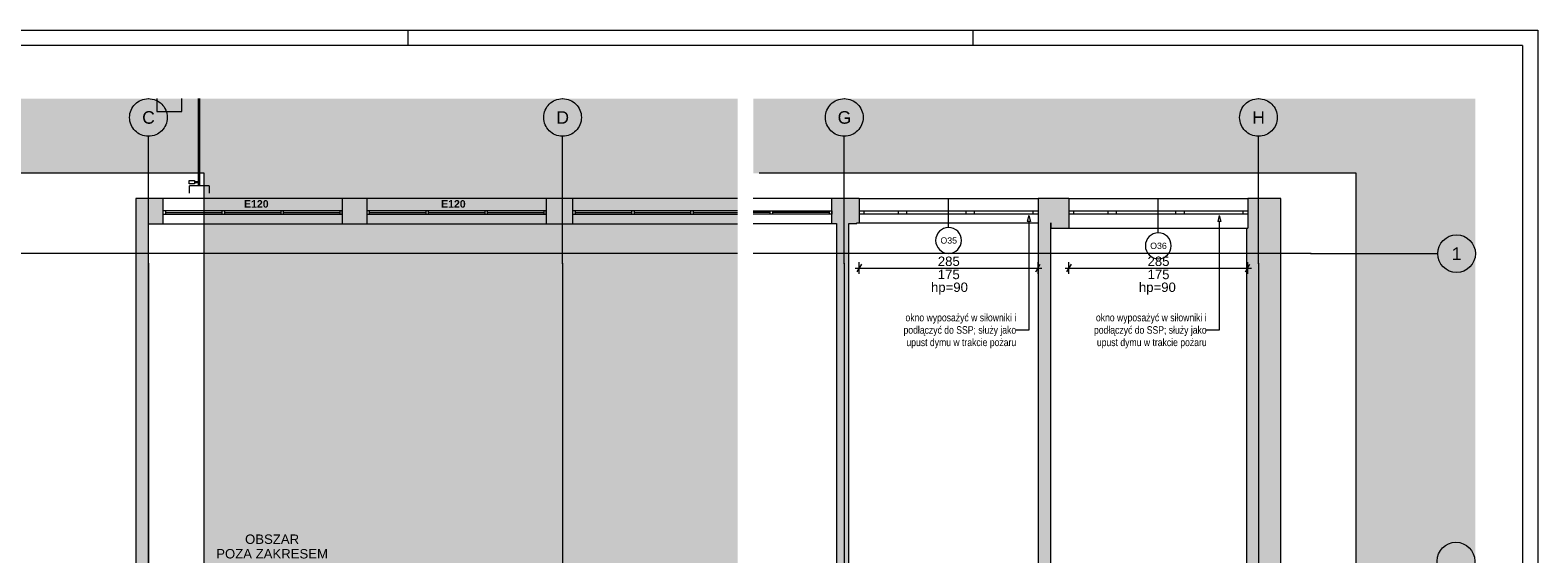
# Paper-space layout 'A-37 RZUT - PIĘTRO 7' of a CAD drawing. Header units: millimetres. Extents: x 0 to 800, y 0 to 500.
# Tile 14 of 14: x 319 to 800, y 333 to 500. Entities that reach past the tile are written whole.
import ezdxf
from ezdxf.xclip import XClip

# ---------------------------------------------------------------- set-up
doc = ezdxf.new("R2010")
doc.units = ezdxf.units.MM
doc.header["$MEASUREMENT"] = 0
doc.header["$XCLIPFRAME"] = 0
doc.linetypes.add('DASHDOTX2', pattern=[1000, 500, -250, 0, -250])
doc.linetypes.add('PRZERYWANA_DU_A', pattern=[550, 350, -200])
for name, color, linetype, lineweight in [('0_Nr_pióra__2', 8, 'Continuous', 13), ('A_Arkusz_Nr_pióra__1', 7, 'Continuous', 20), ('A_podkład_Nr_pióra__2', 8, 'Continuous', 13), ('A_wymiary_Nr_pióra__1', 7, 'Continuous', 20), ('A_wymiary_Nr_pióra__2', 8, 'Continuous', 13), ('A_ściany_Nr_pióra__1', 7, 'Continuous', 20), ('Okna Archicada_Nr_pióra__3', 252, 'Continuous', 13), ('Znaczniki okien Archicada_Nr_pióra__3', 252, 'Continuous', 13)]:
    doc.layers.add(name, color=color, linetype=linetype, lineweight=lineweight)
for name, color, linetype, lineweight, true_color in [('A_Arkusz_Nr_pióra__237', 7, 'Continuous', 5, 0x343434), ('A_opis_Nr_pióra__255', 7, 'Continuous', 15, 0x242424), ('A_opis_Nr_pióra__7', 7, 'Continuous', 18, 0x171717), ('A_opis_Nr_pióra__8', 7, 'Continuous', 13, 0x4c4c4c), ('A_osie_Nr_pióra__16', 7, 'Continuous', 5, 0x0f0f0f), ('A_osie_Nr_pióra__76', 7, 'Continuous', 5, 0x2d2d2d), ('A_ppoż proj_Nr_pióra__8', 7, 'Continuous', 13, 0x4c4c4c), ('A_ściany_Nr_pióra__19', 7, 'Continuous', 5, 0x191919), ('Okna Archicada_Nr_pióra__19', 7, 'Continuous', 5, 0x191919)]:
    doc.layers.add(name, color=color, linetype=linetype, lineweight=lineweight, true_color=true_color)
doc.layers.add('A_podrys', color=7, linetype='Continuous')
doc.layers.add('A_ściany', color=7, linetype='Continuous')
doc.styles.add('STYL_AUTOMATYCZNY_1', font='arial.ttf')
doc.styles.add('STYL_AUTOMATYCZNY_2', font='ARIALN.TTF')
doc.styles.add('STYL_AUTOMATYCZNY_3', font='arial.ttf')
doc.styles.add('STYL_AUTOMATYCZNY_5', font='arial.ttf')

# ---------------------------------------------------------------- blocks, each defined once
blk = doc.blocks.new('Rysunek_1_1', base_point=(-3193.41, -631.4))
at = {"linetype": 'Continuous', "lineweight": 0, "true_color": 0x484848}
blk.add_hatch(color=251, dxfattribs=at).paths.add_polyline_path([(44.07, 126.75), (60.84, 126.75), (60.84, 454.37), (374.97, 454.37), (374.97, 316.75), (544.97, 316.75), (544.97, 478.17), (44.07, 478.17)])
at = {"layer": 'A_ściany', "linetype": 'Continuous', "lineweight": 0, "true_color": 0x000000}
for points in [[(357.17, 312.57), (357.17, 438.27), (353.18, 446.37), (353.18, 308.51)], [(361.78, 438.27), (361.78, 446.37), (353.18, 446.37), (357.17, 438.27)], [(426.78, 438.27), (426.78, 446.37), (418.98, 446.37), (418.98, 438.27)], [(492.38, 438.27), (492.38, 446.37), (483.98, 446.37), (483.98, 438.27)]]:
    blk.add_hatch(color=18, dxfattribs=at).paths.add_polyline_path(points)
at = {"layer": '0_Nr_pióra__2', "color": 8, "linetype": 'PRZERYWANA_DU_A', "lineweight": 13, "ltscale": 2, "flags": 128}
blk.add_lwpolyline([(544.97, 316.75), (374.97, 316.75), (374.97, 454.37), (60.84, 454.37), (60.84, 126.75)], dxfattribs=at)
at = {"layer": 'A_osie_Nr_pióra__16', "color": 250, "linetype": 'DASHDOTX2', "lineweight": 5, "ltscale": 2, "true_color": 0x0f0f0f}
for p, q in [((357.18, 425.66), (357.18, 466.17)), ((489.18, 425.66), (489.18, 466.17)), ((544.97, 428.75), (96.57, 428.75)), ((357.18, 425.66), (357.18, 126.75)), ((489.18, 425.66), (489.18, 126.75))]:
    blk.add_line(p, q, dxfattribs=at)
for p in [(357.18, 425.66), (357.18, 425.66), (489.18, 425.66), (489.18, 425.66)]:
    blk.add_point(p, dxfattribs=at)
at = {"layer": 'A_osie_Nr_pióra__76', "color": 250, "linetype": 'Continuous', "lineweight": 5, "ltscale": 2, "true_color": 0x2d2d2d}
for centre in [(357.18, 472.17), (489.18, 472.17)]:
    blk.add_circle(centre, 6, dxfattribs=at)
at = {"layer": 'A_podkład_Nr_pióra__2', "color": 8, "linetype": 'Continuous', "lineweight": 13, "ltscale": 2}
for p, q in [((359.86, 478.17), (359.86, 474.11)), ((367.86, 474.11), (367.86, 478.17)), ((373.05, 478.17), (373.05, 450.41)), ((373.56, 450.41), (373.56, 478.17)), ((359.86, 474.11), (367.86, 474.11)), ((370.17, 451.02), (370.17, 452.05)), ((370.17, 452.05), (371.82, 452.05)), ((371.82, 452.05), (371.82, 451.02)), ((371.82, 451.74), (373.05, 451.74)), ((373.46, 452.05), (373.05, 452.05)), ((373.46, 451.02), (373.46, 452.05)), ((371.82, 451.02), (370.17, 451.02)), ((370.26, 448.01), (370.26, 450.41)), ((376.56, 450.41), (370.26, 450.41)), ((373.05, 451.33), (371.82, 451.33)), ((373.05, 451.02), (373.46, 451.02)), ((376.56, 450.41), (376.56, 448.01))]:
    blk.add_line(p, q, dxfattribs=at)
at = {"layer": 'A_ściany_Nr_pióra__1', "color": 7, "linetype": 'Continuous', "lineweight": 20, "ltscale": 2}
for p, q in [((361.78, 446.37), (361.78, 438.27)), ((418.98, 446.37), (418.98, 438.27)), ((426.78, 446.37), (426.78, 438.27)), ((483.98, 446.37), (483.98, 438.27)), ((492.38, 446.37), (492.38, 438.27))]:
    blk.add_line(p, q, dxfattribs=at)
at = {"layer": 'A_ściany_Nr_pióra__1', "color": 7, "linetype": 'Continuous', "lineweight": 20, "ltscale": 2, "flags": 128}
for points in [[(353.18, 446.37), (353.18, 308.51)], [(361.78, 446.37), (353.18, 446.37)], [(426.78, 446.37), (418.98, 446.37)], [(492.38, 446.37), (483.98, 446.37)], [(357.17, 312.57), (357.17, 438.27)], [(357.17, 438.27), (361.78, 438.27)], [(418.98, 438.27), (426.78, 438.27)], [(483.98, 438.27), (492.38, 438.27)]]:
    blk.add_lwpolyline(points, dxfattribs=at)
at = {"layer": 'A_ściany_Nr_pióra__19', "color": 250, "linetype": 'Continuous', "lineweight": 5, "ltscale": 2, "true_color": 0x191919}
for p, q in [((418.98, 446.37), (361.78, 446.37)), ((483.98, 446.37), (426.78, 446.37)), ((544.97, 446.37), (492.38, 446.37)), ((361.78, 438.27), (418.98, 438.27)), ((426.78, 438.27), (483.98, 438.27)), ((492.38, 438.27), (544.97, 438.27))]:
    blk.add_line(p, q, dxfattribs=at)
at = {"layer": 'Okna Archicada_Nr_pióra__19', "color": 250, "linetype": 'Continuous', "lineweight": 5, "ltscale": 2, "true_color": 0x191919}
for p, q in [((418.98, 442.37), (361.78, 442.37)), ((361.78, 442.37), (361.78, 441.37)), ((362.58, 442.37), (362.58, 441.37)), ((380.58, 442.37), (380.58, 441.37)), ((381.38, 442.37), (381.38, 441.37)), ((399.38, 442.37), (399.38, 441.37)), ((400.18, 442.37), (400.18, 441.37)), ((418.18, 442.37), (418.18, 441.37)), ((418.98, 441.37), (418.98, 442.37)), ((483.98, 442.37), (426.78, 442.37)), ((426.78, 442.37), (426.78, 441.37)), ((427.58, 442.37), (427.58, 441.37)), ((445.58, 442.37), (445.58, 441.37)), ((446.38, 442.37), (446.38, 441.37)), ((464.38, 442.37), (464.38, 441.37)), ((465.18, 442.37), (465.18, 441.37)), ((483.18, 442.37), (483.18, 441.37)), ((483.98, 441.37), (483.98, 442.37)), ((544.97, 442.37), (492.38, 442.37)), ((492.38, 442.37), (492.38, 441.37)), ((493.18, 442.37), (493.18, 441.37)), ((511.18, 442.37), (511.18, 441.37)), ((511.98, 442.37), (511.98, 441.37)), ((529.98, 442.37), (529.98, 441.37)), ((530.78, 442.37), (530.78, 441.37)), ((361.78, 441.37), (418.98, 441.37)), ((362.58, 441.87), (380.58, 441.87)), ((381.38, 441.87), (399.38, 441.87)), ((400.18, 441.87), (418.18, 441.87)), ((426.78, 441.37), (483.98, 441.37)), ((427.58, 441.87), (445.58, 441.87)), ((446.38, 441.87), (464.38, 441.87)), ((465.18, 441.87), (483.18, 441.87)), ((492.38, 441.37), (544.97, 441.37)), ((493.18, 441.87), (511.18, 441.87)), ((511.98, 441.87), (529.98, 441.87)), ((530.78, 441.87), (544.97, 441.87))]:
    blk.add_line(p, q, dxfattribs=at)
at = {"layer": 'A_opis_Nr_pióra__7', "color": 250, "linetype": 'Continuous', "lineweight": 18, "true_color": 0x171717, "insert": (396.6, 333.07), "char_height": 3, "attachment_point": 5, "line_spacing_factor": 0.928578, "style": 'STYL_AUTOMATYCZNY_1'}
blk.add_mtext('\\A1;{\\pqc;\\fArial|b0|i0|c238|p0;\\W1.000000;OBSZAR\\P\\pqc;\\fArial|b0|i0|c238|p0;\\W1.000000;POZA ZAKRESEM \\P\\pqc;\\fArial|b0|i0|c238|p0;\\W1.000000;OPRACOWANIA}', dxfattribs=at)
at = {"layer": 'A_osie_Nr_pióra__76', "color": 250, "linetype": 'Continuous', "lineweight": 5, "true_color": 0x2d2d2d, "char_height": 4, "attachment_point": 1, "style": 'STYL_AUTOMATYCZNY_1'}
for s, insert in [('\\A1;{\\pql;\\pt0;\\fArial|b0|i0|c238|p0;\\W1.000000;C}', (355.2, 474.17)), ('\\A1;{\\pql;\\pt0;\\fArial|b0|i0|c238|p0;\\W1.000000;D}', (487.2, 474.17))]:
    blk.add_mtext(s, dxfattribs=dict(at, insert=insert))
at = {"layer": 'A_ppoż proj_Nr_pióra__8', "color": 251, "linetype": 'Continuous', "lineweight": 13, "true_color": 0x4c4c4c, "char_height": 2.4, "attachment_point": 5, "style": 'STYL_AUTOMATYCZNY_3'}
for insert in [(391.58, 444.6), (454.38, 444.6)]:
    blk.add_mtext('\\A1;{\\pqc;\\fArial|b1|i0|c238|p0;\\W1.000000;E\\fArial|b1|i0|c238|p0;\\W1.000000;12\\fArial|b1|i0|c238|p0;\\W1.000000;0}', dxfattribs=dict(at, insert=insert))
blk = doc.blocks.new('Rysunek_2_2', base_point=(-3499.63, -631.4))
at = {"linetype": 'Continuous', "lineweight": 0, "true_color": 0x484848}
blk.add_hatch(color=251, dxfattribs=at).paths.add_polyline_path([(780.1, 478.17), (549.97, 478.17), (549.97, 454.37), (742.1, 454.37), (742.1, 136.75), (549.97, 136.75), (549.97, 126.75), (780.1, 126.75)])
at = {"layer": 'A_ściany', "linetype": 'Continuous', "lineweight": 0, "true_color": 0x000000}
for points in [[(574.96, 446.37), (574.96, 438.37), (582.96, 438.37), (582.96, 446.37)], [(582.96, 438.57), (583.7, 438.57), (583.7, 446.37), (582.96, 446.37)], [(640.7, 446.37), (640.7, 438.57), (644.79, 438.57), (644.79, 446.37)], [(644.79, 446.37), (644.79, 436.87), (650.54, 436.87), (650.54, 446.37)], [(707.1, 436.87), (707.1, 307.81), (718.1, 307.81), (718.1, 446.37)], [(707.54, 437.25), (718.1, 446.37), (707.54, 446.37)], [(580.42, 310.81), (580.42, 438.37), (576.43, 438.37), (576.43, 310.81)], [(644.79, 310.81), (644.79, 438.57), (640.8, 438.57), (640.8, 310.81)]]:
    blk.add_hatch(color=18, dxfattribs=at).paths.add_polyline_path(points)
at = {"layer": '0_Nr_pióra__2', "color": 8, "linetype": 'PRZERYWANA_DU_A', "lineweight": 13, "ltscale": 2, "flags": 128}
blk.add_lwpolyline([(549.97, 136.75), (742.1, 136.75), (742.1, 454.37), (549.97, 454.37)], dxfattribs=at)
at = {"layer": 'A_opis_Nr_pióra__255', "color": 250, "linetype": 'Continuous', "lineweight": 15, "ltscale": 2, "true_color": 0x242424}
for p, q in [((637.78, 440.89), (637.28, 439.03)), ((638.28, 439.03), (637.28, 439.03)), ((637.78, 440.89), (638.28, 439.03)), ((637.78, 439.03), (637.78, 404.41)), ((698.48, 440.89), (697.98, 439.03)), ((698.98, 439.03), (697.98, 439.03)), ((698.48, 440.89), (698.98, 439.03)), ((698.48, 439.03), (698.48, 404.41)), ((637.78, 404.41), (633.75, 404.41)), ((698.48, 404.41), (694.45, 404.41))]:
    blk.add_line(p, q, dxfattribs=at)
at = {"layer": 'A_osie_Nr_pióra__16', "color": 250, "linetype": 'DASHDOTX2', "lineweight": 5, "ltscale": 2, "true_color": 0x0f0f0f}
for p, q in [((578.96, 425.66), (578.96, 466.17)), ((710.96, 425.66), (710.96, 466.17)), ((727.6, 428.75), (549.97, 428.75)), ((727.6, 428.75), (768.1, 428.75)), ((578.96, 425.66), (578.96, 126.75)), ((710.96, 425.66), (710.96, 126.75))]:
    blk.add_line(p, q, dxfattribs=at)
for p in [(727.6, 428.75), (727.6, 428.75), (578.96, 425.66), (578.96, 425.66), (710.96, 425.66), (710.96, 425.66)]:
    blk.add_point(p, dxfattribs=at)
at = {"layer": 'A_osie_Nr_pióra__76', "color": 250, "linetype": 'Continuous', "lineweight": 5, "ltscale": 2, "true_color": 0x2d2d2d}
for centre in [(578.96, 472.17), (710.96, 472.17), (774.1, 428.75), (773.9, 330.75)]:
    blk.add_circle(centre, 6, dxfattribs=at)
at = {"layer": 'A_wymiary_Nr_pióra__1', "color": 7, "linetype": 'Continuous', "lineweight": 20, "ltscale": 2}
for p, q in [((584.43, 425.43), (582.98, 422.93)), ((639.98, 422.93), (641.43, 425.43)), ((651.26, 425.43), (649.82, 422.93)), ((706.82, 422.93), (708.26, 425.43))]:
    blk.add_line(p, q, dxfattribs=at)
at = {"layer": 'A_wymiary_Nr_pióra__2', "color": 8, "linetype": 'Continuous', "lineweight": 13, "ltscale": 2}
for p, q in [((582.48, 424.18), (583.7, 424.18)), ((583.7, 422.31), (583.7, 426.06)), ((583.7, 424.18), (640.7, 424.18)), ((640.7, 422.31), (640.7, 426.06)), ((640.7, 424.18), (641.93, 424.18)), ((649.32, 424.18), (650.54, 424.18)), ((650.54, 422.31), (650.54, 426.06)), ((650.54, 424.18), (707.54, 424.18)), ((707.54, 422.31), (707.54, 426.06)), ((707.54, 424.18), (708.76, 424.18))]:
    blk.add_line(p, q, dxfattribs=at)
at = {"layer": 'A_ściany_Nr_pióra__1', "color": 7, "linetype": 'Continuous', "lineweight": 20, "ltscale": 2}
for p, q in [((574.96, 438.37), (574.96, 446.37)), ((583.7, 446.37), (583.7, 442.37)), ((583.7, 442.37), (583.7, 441.37)), ((640.7, 446.37), (640.7, 442.37)), ((640.7, 442.37), (640.7, 441.37)), ((650.54, 446.37), (650.54, 442.37)), ((650.54, 442.37), (650.54, 441.37)), ((707.54, 446.37), (707.54, 442.37)), ((707.54, 442.37), (707.54, 441.37)), ((583.7, 441.37), (583.7, 438.57)), ((640.7, 441.37), (640.7, 438.57)), ((650.54, 441.37), (650.54, 436.87)), ((707.54, 441.37), (707.54, 436.87))]:
    blk.add_line(p, q, dxfattribs=at)
at = {"layer": 'A_ściany_Nr_pióra__1', "color": 7, "linetype": 'Continuous', "lineweight": 20, "ltscale": 2, "flags": 128}
for points in [[(582.96, 446.37), (574.96, 446.37)], [(583.7, 446.37), (582.96, 446.37)], [(644.79, 446.37), (640.7, 446.37)], [(650.54, 446.37), (644.79, 446.37)], [(718.1, 446.37), (707.54, 446.37)], [(718.1, 307.81), (718.1, 446.37)], [(574.96, 438.37), (576.43, 438.37)], [(576.43, 438.37), (576.43, 310.81)], [(580.42, 438.37), (582.96, 438.37)], [(580.42, 310.81), (580.42, 438.37)], [(582.96, 438.37), (582.96, 438.57)], [(582.96, 438.57), (583.7, 438.57)], [(640.7, 438.57), (640.8, 438.57)], [(640.8, 438.57), (640.8, 310.81)], [(644.79, 438.57), (644.79, 436.87)], [(644.79, 310.81), (644.79, 438.57)], [(644.79, 436.87), (650.54, 436.87)], [(707.1, 436.87), (707.1, 310.81)]]:
    blk.add_lwpolyline(points, dxfattribs=at)
at = {"layer": 'A_ściany_Nr_pióra__19', "color": 250, "linetype": 'Continuous', "lineweight": 5, "ltscale": 2, "true_color": 0x191919}
for p, q in [((574.96, 446.37), (549.97, 446.37)), ((549.97, 438.37), (574.96, 438.37))]:
    blk.add_line(p, q, dxfattribs=at)
at = {"layer": 'Okna Archicada_Nr_pióra__19', "color": 250, "linetype": 'Continuous', "lineweight": 5, "ltscale": 2, "true_color": 0x191919}
for p, q in [((549.97, 442.37), (574.96, 442.37)), ((555.27, 442.37), (555.27, 441.37)), ((556.07, 442.37), (556.07, 441.37)), ((574.16, 442.37), (574.16, 441.37)), ((574.96, 442.37), (574.96, 441.37)), ((555.27, 441.87), (549.97, 441.87)), ((574.96, 441.37), (549.97, 441.37)), ((574.16, 441.87), (556.07, 441.87))]:
    blk.add_line(p, q, dxfattribs=at)
at = {"layer": 'Okna Archicada_Nr_pióra__3', "color": 252, "linetype": 'Continuous', "lineweight": 13, "ltscale": 2}
for p, q in [((583.7, 446.37), (640.7, 446.37)), ((583.7, 446.37), (583.7, 442.37)), ((583.7, 442.37), (585.2, 442.37)), ((583.7, 442.37), (583.7, 441.37)), ((583.7, 442.37), (583.7, 441.37)), ((585.2, 442.37), (585.2, 441.37)), ((585.2, 442.37), (596.2, 442.37)), ((596.2, 441.37), (596.2, 442.37)), ((596.2, 442.37), (597.5, 442.37)), ((597.5, 442.37), (598.8, 442.37)), ((598.8, 442.37), (598.8, 441.37)), ((598.8, 442.37), (617.8, 442.37)), ((617.8, 441.37), (617.8, 442.37)), ((617.8, 442.37), (619.1, 442.37)), ((619.1, 442.37), (620.4, 442.37)), ((620.4, 442.37), (620.4, 441.37)), ((620.4, 442.37), (639.2, 442.37)), ((639.2, 441.37), (639.2, 442.37)), ((639.2, 442.37), (640.7, 442.37)), ((640.7, 446.37), (640.7, 442.37)), ((640.7, 442.37), (640.7, 441.37)), ((640.7, 442.37), (640.7, 441.37)), ((650.54, 446.37), (707.54, 446.37)), ((650.54, 446.37), (650.54, 442.37)), ((650.54, 442.37), (652.04, 442.37)), ((650.54, 442.37), (650.54, 441.37)), ((650.54, 442.37), (650.54, 441.37)), ((652.04, 442.37), (652.04, 441.37)), ((652.04, 442.37), (663.04, 442.37)), ((663.04, 441.37), (663.04, 442.37)), ((663.04, 442.37), (664.34, 442.37)), ((664.34, 442.37), (665.64, 442.37)), ((665.64, 442.37), (665.64, 441.37)), ((665.64, 442.37), (684.64, 442.37)), ((684.64, 441.37), (684.64, 442.37)), ((684.64, 442.37), (685.94, 442.37)), ((685.94, 442.37), (687.24, 442.37)), ((687.24, 442.37), (687.24, 441.37)), ((687.24, 442.37), (706.04, 442.37)), ((706.04, 441.37), (706.04, 442.37)), ((706.04, 442.37), (707.54, 442.37)), ((707.54, 446.37), (707.54, 442.37)), ((707.54, 442.37), (707.54, 441.37)), ((707.54, 442.37), (707.54, 441.37)), ((585.2, 441.37), (583.7, 441.37)), ((583.7, 441.37), (583.7, 438.57)), ((583.7, 438.57), (640.7, 438.57)), ((596.2, 441.37), (585.2, 441.37)), ((597.5, 441.37), (596.2, 441.37)), ((598.8, 441.37), (597.5, 441.37)), ((617.8, 441.37), (598.8, 441.37)), ((619.1, 441.37), (617.8, 441.37)), ((620.4, 441.37), (619.1, 441.37)), ((639.2, 441.37), (620.4, 441.37)), ((640.7, 441.37), (639.2, 441.37)), ((640.7, 441.37), (640.7, 438.57)), ((652.04, 441.37), (650.54, 441.37)), ((650.54, 441.37), (650.54, 436.87)), ((663.04, 441.37), (652.04, 441.37)), ((664.34, 441.37), (663.04, 441.37)), ((665.64, 441.37), (664.34, 441.37)), ((684.64, 441.37), (665.64, 441.37)), ((685.94, 441.37), (684.64, 441.37)), ((687.24, 441.37), (685.94, 441.37)), ((706.04, 441.37), (687.24, 441.37)), ((707.54, 441.37), (706.04, 441.37)), ((707.54, 441.37), (707.54, 436.87)), ((650.54, 436.87), (707.54, 436.87))]:
    blk.add_line(p, q, dxfattribs=at)
at = {"layer": 'Znaczniki okien Archicada_Nr_pióra__3', "color": 252, "linetype": 'Continuous', "lineweight": 13, "ltscale": 2}
for p, q in [((612.2, 437.09), (612.2, 446.37)), ((679.04, 435.39), (679.04, 446.37))]:
    blk.add_line(p, q, dxfattribs=at)
for centre, start, end in [((612.2, 432.97), 0, 180), ((612.2, 432.97), 180, 0), ((679.04, 431.27), 0, 180), ((679.04, 431.27), 180, 0)]:
    blk.add_arc(centre, 4.12, start, end, dxfattribs=at)
at = {"layer": 'A_opis_Nr_pióra__8', "color": 251, "linetype": 'Continuous', "lineweight": 13, "true_color": 0x4c4c4c, "char_height": 2.4, "width": 36.3149, "attachment_point": 6, "line_spacing_factor": 0.987309, "style": 'STYL_AUTOMATYCZNY_2'}
for insert in [(633.75, 404.07), (694.45, 404.07)]:
    blk.add_mtext('\\A1;{\\pqr;\\fArial Narrow|b0|i0|c238|p0;\\W1.000000;okno wyposażyć w siłowniki i podłączyć do SSP; służy jako upust dymu w trakcie pożaru}', dxfattribs=dict(at, insert=insert))
at = {"layer": 'A_osie_Nr_pióra__76', "color": 250, "linetype": 'Continuous', "lineweight": 5, "true_color": 0x2d2d2d, "char_height": 4, "attachment_point": 1, "style": 'STYL_AUTOMATYCZNY_1'}
for s, insert in [('\\A1;{\\pql;\\pt0;\\fArial|b0|i0|c238|p0;\\W1.000000;G}', (576.83, 474.17)), ('\\A1;{\\pql;\\pt0;\\fArial|b0|i0|c238|p0;\\W1.000000;H}', (708.98, 474.17)), ('\\A1;{\\pql;\\pt0;\\fArial|b0|i0|c238|p0;\\W1.000000;1}', (772.57, 430.75))]:
    blk.add_mtext(s, dxfattribs=dict(at, insert=insert))
at = {"layer": 'A_wymiary_Nr_pióra__1', "color": 7, "linetype": 'Continuous', "lineweight": 20, "char_height": 3, "width": 6.8645, "attachment_point": 7, "style": 'STYL_AUTOMATYCZNY_5'}
for s, insert in [('\\A1;{\\pql;\\fArial|b0|i0|c238|p0;\\W1.000000;285}', (608.77, 424.78)), ('\\A1;{\\pql;\\fArial|b0|i0|c238|p0;\\W1.000000;285}', (675.61, 424.78)), ('\\A1;{\\pql;\\fArial|b0|i0|c238|p0;\\W1.000000;175}', (608.77, 420.58)), ('\\A1;{\\pql;\\fArial|b0|i0|c238|p0;\\W1.000000;175}', (675.61, 420.58))]:
    blk.add_mtext(s, dxfattribs=dict(at, insert=insert))
at = {"layer": 'A_wymiary_Nr_pióra__1', "color": 7, "linetype": 'Continuous', "lineweight": 20, "char_height": 3, "attachment_point": 2, "style": 'STYL_AUTOMATYCZNY_5'}
for insert in [(612.48, 419.55), (678.74, 419.55)]:
    blk.add_mtext('\\A1;{\\pqc;\\fArial|b0|i0|c238|p0;\\W1.000000;hp=90}', dxfattribs=dict(at, insert=insert))
at = {"layer": 'Znaczniki okien Archicada_Nr_pióra__3', "color": 252, "linetype": 'Continuous', "lineweight": 13, "char_height": 2, "attachment_point": 7, "style": 'STYL_AUTOMATYCZNY_1'}
for s, insert in [('\\A1;{\\pql;\\pt2;\\fArial|b0|i0|c238|p0;\\W1.000000;O35}', (609.61, 431.93)), ('\\A1;{\\pql;\\pt2;\\fArial|b0|i0|c238|p0;\\W1.000000;O36}', (676.45, 430.23))]:
    blk.add_mtext(s, dxfattribs=dict(at, insert=insert))

psp = doc.layouts.new('A-37 RZUT - PIĘTRO 7')

# ---------------------------------------------------------------- linework, layer by layer
at = {"layer": 'A_Arkusz_Nr_pióra__1', "color": 7, "linetype": 'Continuous', "lineweight": 20}
for q in [(29.9, 495.1), (795.1, 4.9)]:
    psp.add_line((795.1, 495.1), q, dxfattribs=at)
at = {"layer": 'A_Arkusz_Nr_pióra__1', "color": 7, "linetype": 'Continuous', "lineweight": 20, "flags": 128}
psp.add_lwpolyline([(0, 500), (800, 500), (800, 0), (0, 0)], close=True, dxfattribs=at)
at = {"layer": 'A_Arkusz_Nr_pióra__237', "color": 250, "linetype": 'Continuous', "lineweight": 5, "true_color": 0x343434}
for p, q in [((440, 495.1), (440, 500)), ((620, 495.1), (620, 500))]:
    psp.add_line(p, q, dxfattribs=at)

# ---------------------------------------------------------------- block references
at = {"layer": 'A_podrys', "color": 37, "linetype": 'Continuous', "lineweight": 5, "true_color": 0x656532}
ref = psp.add_blockref('Rysunek_1_1', (-3193.41, -631.4), dxfattribs=at)
XClip(ref).set_block_clipping_path([(44.069637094, 126.7487186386), (544.9695795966, 478.1668323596)])
ref = psp.add_blockref('Rysunek_2_2', (-3499.63, -631.4), dxfattribs=at)
XClip(ref).set_block_clipping_path([(549.9695795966, 126.7487186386), (780.1, 478.1668323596)])

doc.saveas('drawing.dxf')
